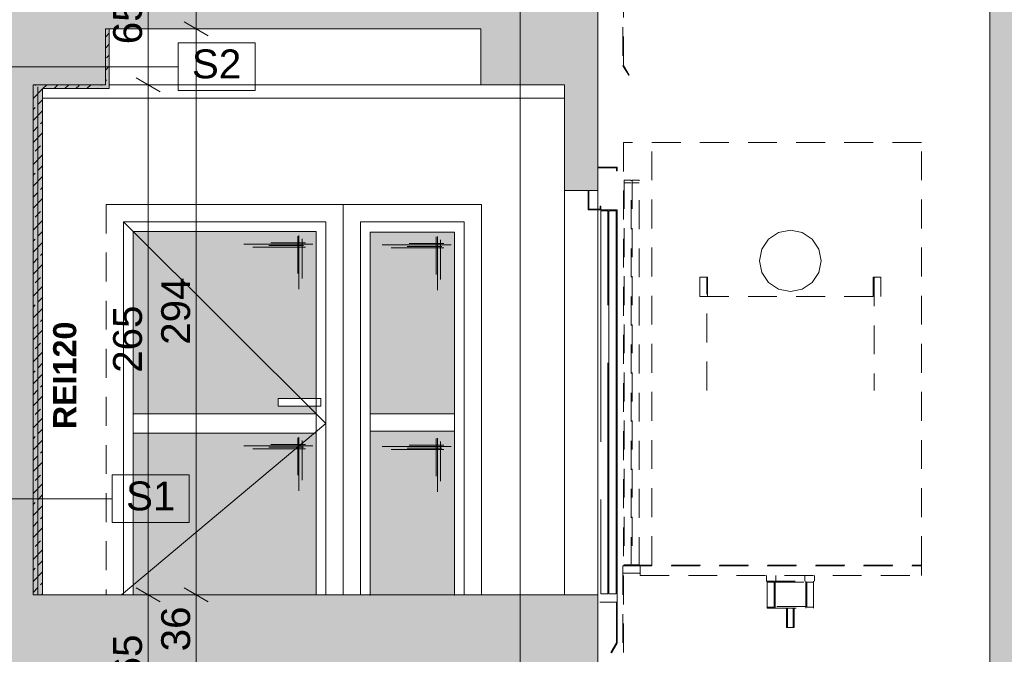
# Paper-space layout 'A-42 PRZEKRÓJ A-A' of a CAD drawing. Header units: millimetres. Extents: x 0 to 1114, y -5 to 726.
# Tile 30 of 92: x 255 to 306, y 224 to 257. Entities that reach past the tile are written whole.
import ezdxf
from ezdxf.xclip import XClip

# ---------------------------------------------------------------- set-up
doc = ezdxf.new("R2010")
doc.units = ezdxf.units.MM
doc.header["$MEASUREMENT"] = 0
doc.header["$XCLIPFRAME"] = 0
for name, pattern in [('ACAD_ISO02W100', [15, 12, -3]), ('DASHDOTX2', [1000, 500, -250, 0, -250]), ('Przer. długie kreski', [2.5, 1.5, -1]), ('VERDECKT', [381, 254, -127])]:
    doc.linetypes.add(name, pattern=pattern)
for name, color, linetype, lineweight, true_color in [('A_opis_Nr_pióra__19', 7, 'Continuous', 5, 0x191919), ('A_osie_Nr_pióra__16', 7, 'Continuous', 5, 0x0f0f0f), ('A_ppoż proj_Nr_pióra__8', 7, 'Continuous', 13, 0x4c4c4c), ('A_stolarka_Nr_pióra__254', 7, 'Continuous', 5, 0xfdfdfd), ('A_stolarka_Nr_pióra__9', 7, 'Continuous', 13, 0xadadad), ('A_sufit_Nr_pióra__10', 7, 'Continuous', 13, 0x4b4b4b), ('A_winda_Nr_pióra__10', 7, 'Continuous', 13, 0x4b4b4b), ('A_ściany proj_Nr_pióra__10', 7, 'Continuous', 13, 0x4b4b4b), ('A_ściany_Nr_pióra__9', 7, 'Continuous', 13, 0xadadad)]:
    doc.layers.add(name, color=color, linetype=linetype, lineweight=lineweight, true_color=true_color)
for name, color, linetype in [('A_ppoż proj', 7, 'Continuous'), ('A_schody', 7, 'Continuous'), ('A_stolarka', 7, 'Continuous'), ('A_ściany proj', 7, 'Continuous')]:
    doc.layers.add(name, color=color, linetype=linetype)
for name, color, linetype, lineweight in [('A_strop_Nr_pióra__1', 7, 'Continuous', 20), ('A_wymiary_Nr_pióra__1', 7, 'Continuous', 20), ('A_wymiary_Nr_pióra__2', 8, 'Continuous', 13), ('A_ściany proj_Nr_pióra__1', 7, 'Continuous', 20), ('A_ściany_Nr_pióra__1', 7, 'Continuous', 20)]:
    doc.layers.add(name, color=color, linetype=linetype, lineweight=lineweight)
doc.styles.add('STYL_AUTOMATYCZNY_1', font='arial.ttf')
doc.styles.add('STYL_AUTOMATYCZNY_3', font='arial.ttf')
doc.styles.add('STYL_AUTOMATYCZNY_4', font='arial.ttf')
pattern_1 = [(45, (-1560.27814, -148.90835), (-0.57024626, 0.57024626), []), (45, (-1559.7079, -148.90835), (-0.57024626, 0.57024626), [0.40323, -0.20161])]

# ---------------------------------------------------------------- blocks, each defined once
blk = doc.blocks.new('Rysunek_1_1', base_point=(-1560.278, -148.908))
at = {"layer": 'A_ppoż proj', "linetype": 'Continuous', "lineweight": 0, "true_color": 0x121212}
blk.add_hatch(color=250, dxfattribs=at).paths.add_polyline_path([(255.709, 253.581), (255.709, 227.081), (256.209, 227.081), (256.209, 253.381), (259.667, 253.381), (259.667, 256.491), (259.467, 256.491), (259.467, 253.581)])
at = {"layer": 'A_schody', "linetype": 'Continuous', "lineweight": 0, "true_color": 0x000000}
h = blk.add_hatch(color=18, dxfattribs=at)
h.paths.add_polyline_path([(81.694, 140.929), (175.424, 140.929), (226.244, 140.929), (306.913, 140.929), (548.587, 140.929), (548.587, 244.87), (543.567, 244.87), (543.567, 243.12), (527.617, 243.12), (527.617, 243.652), (527.767, 243.652), (527.767, 244.652), (524.676, 244.652), (524.676, 245.185), (524.826, 245.185), (524.826, 246.185), (521.735, 246.185), (521.735, 246.718), (521.885, 246.718), (521.885, 247.718), (518.794, 247.718), (518.794, 248.251), (518.944, 248.251), (518.944, 249.251), (515.853, 249.251), (515.853, 249.784), (516.003, 249.784), (516.003, 250.784), (512.912, 250.784), (512.912, 251.317), (513.062, 251.317), (513.062, 252.317), (509.971, 252.317), (509.971, 252.85), (510.121, 252.85), (510.121, 253.85), (507.03, 253.85), (507.03, 254.383), (507.18, 254.383), (507.18, 255.383), (504.089, 255.383), (504.089, 255.916), (504.239, 255.916), (504.239, 256.916), (501.148, 256.916), (501.148, 257.449), (501.298, 257.449), (501.298, 258.449), (498.572, 258.449), (498.207, 258.449), (498.207, 258.982), (498.357, 258.982), (498.357, 259.982), (498.277, 259.982), (479.827, 259.982), (479.827, 286.332), (482.217, 286.332), (482.217, 290.162), (496.884, 290.162), (527.025, 274.725), (529.906, 273.25), (543.567, 273.25), (543.567, 276.2), (527.437, 276.2), (527.437, 276.727), (527.587, 276.727), (527.587, 277.727), (524.454, 277.727), (524.454, 278.255), (524.604, 278.255), (524.604, 279.255), (521.471, 279.255), (521.471, 279.783), (521.621, 279.783), (521.621, 280.783), (518.488, 280.783), (518.488, 281.31), (518.638, 281.31), (518.638, 282.31), (515.505, 282.31), (515.505, 282.838), (515.655, 282.838), (515.655, 283.838), (512.522, 283.838), (512.522, 284.366), (512.672, 284.366), (512.672, 285.366), (509.539, 285.366), (509.539, 285.894), (509.689, 285.894), (509.689, 286.894), (506.556, 286.894), (506.556, 287.421), (506.706, 287.421), (506.706, 288.421), (503.573, 288.421), (503.573, 288.949), (503.723, 288.949), (503.723, 289.949), (500.59, 289.949), (500.59, 290.477), (500.74, 290.477), (500.74, 291.477), (497.79, 291.477), (497.607, 291.477), (497.607, 292.005), (497.757, 292.005), (497.757, 293.005), (497.647, 293.005), (497.497, 293.005), (494.627, 293.005), (479.247, 293.005), (479.217, 293.005), (479.217, 319.235), (481.647, 319.235), (481.647, 323.105), (496.903, 323.105), (527.216, 307.736), (530.839, 305.9), (543.567, 305.9), (543.567, 309.21), (530.456, 309.21), (527.627, 309.21), (527.627, 309.736), (527.777, 309.736), (527.777, 310.736), (524.617, 310.736), (524.617, 311.262), (524.767, 311.262), (524.767, 312.262), (521.607, 312.262), (521.607, 312.788), (521.757, 312.788), (521.757, 313.788), (518.597, 313.788), (518.597, 314.314), (518.747, 314.314), (518.747, 315.314), (515.587, 315.314), (515.587, 315.84), (515.737, 315.84), (515.737, 316.84), (512.577, 316.84), (512.577, 317.366), (512.727, 317.366), (512.727, 318.366), (509.567, 318.366), (509.567, 318.892), (509.717, 318.892), (509.717, 319.892), (506.557, 319.892), (506.557, 320.418), (506.707, 320.418), (506.707, 321.418), (503.547, 321.418), (503.547, 321.944), (503.697, 321.944), (503.697, 322.944), (500.537, 322.944), (500.537, 323.47), (500.687, 323.47), (500.687, 324.47), (497.527, 324.47), (497.527, 324.493), (497.527, 324.996), (497.677, 324.996), (497.677, 325.996), (497.647, 325.996), (497.177, 325.996), (479.547, 325.996), (479.547, 351.996), (481.717, 351.996), (481.717, 355.946), (498.578, 355.946), (527.341, 341.136), (530.809, 339.35), (543.567, 339.35), (543.567, 342.65), (527.677, 342.65), (527.677, 343.181), (527.827, 343.181), (527.827, 344.181), (524.703, 344.181), (524.703, 344.712), (524.853, 344.712), (524.853, 345.712), (521.729, 345.712), (521.729, 346.244), (521.879, 346.244), (521.879, 347.244), (518.755, 347.244), (518.755, 347.775), (518.905, 347.775), (518.905, 348.775), (515.781, 348.775), (515.781, 349.306), (515.931, 349.306), (515.931, 350.306), (512.807, 350.306), (512.807, 350.838), (512.957, 350.838), (512.957, 351.838), (509.833, 351.838), (509.833, 352.369), (509.983, 352.369), (509.983, 353.369), (506.859, 353.369), (506.859, 353.9), (507.009, 353.9), (507.009, 354.9), (503.885, 354.9), (503.885, 355.432), (504.035, 355.432), (504.035, 356.432), (500.911, 356.432), (500.911, 356.963), (501.061, 356.963), (501.061, 357.963), (497.937, 357.963), (497.937, 357.981), (497.937, 358.495), (498.087, 358.495), (498.087, 359.495), (497.607, 359.495), (494.957, 359.495), (479.467, 359.495), (479.467, 385.725), (481.827, 385.725), (481.827, 389.495), (496.894, 389.495), (527.195, 374.445), (530.547, 372.78), (543.567, 372.78), (543.567, 375.94), (527.557, 375.94), (527.557, 376.433), (527.707, 376.433), (527.707, 377.433), (524.551, 377.433), (524.551, 377.926), (524.701, 377.926), (524.701, 378.926), (521.545, 378.926), (521.545, 379.419), (521.695, 379.419), (521.695, 380.419), (518.539, 380.419), (518.539, 380.912), (518.689, 380.912), (518.689, 381.912), (515.533, 381.912), (515.533, 382.405), (515.683, 382.405), (515.683, 383.405), (512.527, 383.405), (512.527, 383.898), (512.677, 383.898), (512.677, 384.898), (509.521, 384.898), (509.521, 385.391), (509.671, 385.391), (509.671, 386.391), (506.515, 386.391), (506.515, 386.884), (506.665, 386.884), (506.665, 387.884), (506.416, 387.884), (503.509, 387.884), (503.509, 388.377), (503.659, 388.377), (503.659, 389.377), (503.413, 389.377), (500.503, 389.377), (500.503, 389.87), (500.653, 389.87), (500.653, 390.87), (500.41, 390.87), (497.813, 390.87), (497.497, 390.87), (497.497, 391.363), (497.647, 391.363), (497.647, 392.363), (479.397, 392.363), (479.397, 418.623), (481.617, 418.623), (481.617, 422.123), (498.369, 422.123), (527.387, 407.759), (531.063, 405.94), (543.567, 405.94), (543.567, 409.28), (527.697, 409.28), (527.697, 409.765), (527.847, 409.765), (527.847, 410.765), (524.697, 410.765), (524.697, 411.25), (524.847, 411.25), (524.847, 412.25), (521.697, 412.25), (521.697, 412.735), (521.847, 412.735), (521.847, 413.735), (518.697, 413.735), (518.697, 414.22), (518.847, 414.22), (518.847, 415.22), (515.697, 415.22), (515.697, 415.705), (515.847, 415.705), (515.847, 416.705), (512.697, 416.705), (512.697, 417.189), (512.847, 417.189), (512.847, 418.189), (509.697, 418.189), (509.697, 418.674), (509.847, 418.674), (509.847, 419.674), (506.697, 419.674), (506.697, 420.159), (506.847, 420.159), (506.847, 421.159), (503.697, 421.159), (503.697, 421.644), (503.847, 421.644), (503.847, 422.644), (500.697, 422.644), (500.697, 423.129), (500.847, 423.129), (500.847, 424.129), (497.697, 424.129), (497.697, 424.614), (497.847, 424.614), (497.847, 425.614), (479.317, 425.614), (479.317, 451.774), (481.707, 451.774), (481.707, 455.544), (496.931, 455.544), (527.257, 440.792), (530.881, 439.03), (543.567, 439.03), (543.567, 442.31), (527.567, 442.31), (527.567, 442.785), (527.717, 442.785), (527.717, 443.785), (524.533, 443.785), (524.533, 444.261), (524.683, 444.261), (524.683, 445.261), (521.499, 445.261), (521.499, 445.737), (521.649, 445.737), (521.649, 446.737), (518.465, 446.737), (518.465, 447.213), (518.615, 447.213), (518.615, 448.213), (515.431, 448.213), (515.431, 448.689), (515.581, 448.689), (515.581, 449.689), (512.397, 449.689), (512.397, 450.165), (512.547, 450.165), (512.547, 451.165), (509.363, 451.165), (509.363, 451.641), (509.513, 451.641), (509.513, 452.641), (506.329, 452.641), (506.329, 453.117), (506.479, 453.117), (506.479, 454.117), (503.295, 454.117), (503.295, 454.593), (503.445, 454.593), (503.445, 455.593), (500.261, 455.593), (500.261, 456.069), (500.411, 456.069), (500.411, 457.069), (497.227, 457.069), (497.227, 457.545), (497.377, 457.545), (497.377, 458.545), (479.247, 458.545), (479.247, 484.675), (481.019, 484.675), (481.019, 488.575), (496.868, 488.575), (530.662, 472.1), (543.567, 472.1), (543.567, 475.18), (527.767, 475.18), (527.767, 475.645), (527.917, 475.645), (527.917, 476.645), (524.761, 476.645), (524.761, 477.11), (524.911, 477.11), (524.911, 478.11), (521.755, 478.11), (521.755, 478.576), (521.905, 478.576), (521.905, 479.576), (518.749, 479.576), (518.749, 480.041), (518.899, 480.041), (518.899, 481.041), (515.743, 481.041), (515.743, 481.507), (515.893, 481.507), (515.893, 482.507), (512.737, 482.507), (512.737, 482.972), (512.887, 482.972), (512.887, 483.972), (509.731, 483.972), (509.731, 484.438), (509.881, 484.438), (509.881, 485.438), (506.725, 485.438), (506.725, 485.903), (506.875, 485.903), (506.875, 486.903), (503.719, 486.903), (503.719, 487.369), (503.869, 487.369), (503.869, 488.369), (500.713, 488.369), (500.713, 488.834), (500.863, 488.834), (500.863, 489.834), (497.707, 489.834), (497.707, 490.3), (497.857, 490.3), (497.857, 491.3), (479.277, 491.3), (479.277, 517.52), (481.377, 517.52), (481.377, 521.533), (478.41, 521.533), (478.41, 524.133), (477.357, 524.133), (352.051, 524.133), (352.051, 536.095), (543.567, 536.095), (543.567, 527.836), (543.567, 524.133), (547.587, 524.133), (547.587, 521.533), (543.567, 521.533), (543.567, 517.54), (548.587, 517.54), (548.587, 540.961), (543.567, 540.961), (543.567, 539.119), (348.996, 539.119), (348.996, 564.681), (346.838, 564.681), (346.838, 562.317), (85.194, 562.317), (85.194, 564.681), (81.694, 564.681), (81.694, 553.481), (85.194, 553.481), (85.194, 558.993), (147.194, 558.993), (147.194, 524.281), (131.294, 524.281), (131.294, 520.056), (146.901, 520.056), (146.901, 517.255), (150.894, 517.255), (150.894, 491.056), (131.644, 491.056), (131.644, 491.558), (131.794, 491.558), (131.794, 492.558), (128.604, 492.558), (128.604, 493.06), (128.754, 493.06), (128.754, 494.06), (125.564, 494.06), (125.564, 494.562), (125.714, 494.562), (125.714, 495.562), (122.524, 495.562), (122.524, 496.065), (122.674, 496.065), (122.674, 497.065), (119.484, 497.065), (119.484, 497.567), (119.634, 497.567), (119.634, 498.567), (116.444, 498.567), (116.444, 499.069), (116.594, 499.069), (116.594, 500.069), (113.404, 500.069), (113.404, 500.571), (113.554, 500.571), (113.554, 501.571), (110.364, 501.571), (110.364, 502.074), (110.514, 502.074), (110.514, 503.074), (107.324, 503.074), (107.324, 503.576), (107.474, 503.576), (107.474, 504.576), (104.284, 504.576), (104.284, 505.078), (104.434, 505.078), (104.434, 506.078), (101.244, 506.078), (101.244, 506.581), (101.394, 506.581), (101.394, 507.581), (98.194, 507.581), (85.194, 507.581), (85.194, 504.381), (101.294, 504.381), (133.823, 488.306), (146.674, 488.306), (146.674, 484.256), (150.694, 484.256), (150.694, 458.206), (131.244, 458.206), (131.244, 458.69), (131.394, 458.69), (131.394, 459.69), (128.264, 459.69), (128.264, 460.174), (128.414, 460.174), (128.414, 461.174), (125.284, 461.174), (125.284, 461.658), (125.434, 461.658), (125.434, 462.658), (122.304, 462.658), (122.304, 463.142), (122.454, 463.142), (122.454, 464.142), (119.324, 464.142), (119.324, 464.626), (119.474, 464.626), (119.474, 465.626), (116.344, 465.626), (116.344, 466.11), (116.494, 466.11), (116.494, 467.11), (113.364, 467.11), (113.364, 467.594), (113.514, 467.594), (113.514, 468.594), (110.384, 468.594), (110.384, 469.078), (110.534, 469.078), (110.534, 470.078), (107.404, 470.078), (107.404, 470.562), (107.554, 470.562), (107.554, 471.562), (104.424, 471.562), (104.424, 472.046), (104.574, 472.046), (104.574, 473.046), (101.444, 473.046), (101.444, 473.531), (101.594, 473.531), (101.594, 474.531), (101.044, 474.531), (85.194, 474.531), (85.194, 471.531), (101.123, 471.531), (133.451, 455.431), (147.014, 455.431), (147.014, 451.371), (150.394, 451.371), (150.394, 425.231), (130.844, 425.231), (130.844, 425.744), (130.994, 425.744), (130.994, 426.744), (127.904, 426.744), (127.904, 427.258), (128.054, 427.258), (128.054, 428.258), (124.964, 428.258), (124.964, 428.771), (125.114, 428.771), (125.114, 429.771), (122.024, 429.771), (122.024, 430.285), (122.174, 430.285), (122.174, 431.285), (119.084, 431.285), (119.084, 431.799), (119.234, 431.799), (119.234, 432.799), (116.144, 432.799), (116.144, 433.312), (116.294, 433.312), (116.294, 434.312), (113.204, 434.312), (113.204, 434.826), (113.354, 434.826), (113.354, 435.826), (110.264, 435.826), (110.264, 436.34), (110.414, 436.34), (110.414, 437.34), (107.324, 437.34), (107.324, 437.853), (107.474, 437.853), (107.474, 438.853), (104.384, 438.853), (104.384, 439.367), (104.534, 439.367), (104.534, 440.367), (101.444, 440.367), (101.444, 440.881), (101.594, 440.881), (101.594, 441.881), (98.394, 441.881), (85.194, 441.881), (85.194, 438.631), (101.54, 438.631), (133.928, 421.956), (146.574, 421.956), (146.574, 418.066), (150.194, 418.066), (150.194, 391.956), (130.844, 391.956), (130.844, 392.467), (130.994, 392.467), (130.994, 393.467), (127.814, 393.467), (127.814, 393.978), (127.964, 393.978), (127.964, 394.978), (124.784, 394.978), (124.784, 395.49), (124.934, 395.49), (124.934, 396.49), (121.754, 396.49), (121.754, 397.001), (121.904, 397.001), (121.904, 398.001), (118.724, 398.001), (118.724, 398.512), (118.874, 398.512), (118.874, 399.512), (115.694, 399.512), (115.694, 400.024), (115.844, 400.024), (115.844, 401.024), (112.664, 401.024), (112.664, 401.535), (112.814, 401.535), (112.814, 402.535), (109.634, 402.535), (109.634, 403.046), (109.784, 403.046), (109.784, 404.046), (106.604, 404.046), (106.604, 404.558), (106.754, 404.558), (106.754, 405.558), (103.574, 405.558), (103.574, 406.069), (103.724, 406.069), (103.724, 407.069), (100.544, 407.069), (100.544, 407.581), (100.694, 407.581), (100.694, 408.581), (97.494, 408.581), (85.194, 408.581), (85.194, 405.431), (100.469, 405.431), (133.448, 388.981), (146.924, 388.981), (146.924, 385.311), (150.794, 385.311), (150.794, 358.881), (131.244, 358.881), (131.244, 359.376), (131.394, 359.376), (131.394, 360.376), (128.244, 360.376), (128.244, 360.871), (128.394, 360.871), (128.394, 361.871), (125.244, 361.871), (125.244, 362.367), (125.394, 362.367), (125.394, 363.367), (122.244, 363.367), (122.244, 363.862), (122.394, 363.862), (122.394, 364.862), (119.244, 364.862), (119.244, 365.358), (119.394, 365.358), (119.394, 366.358), (116.244, 366.358), (116.244, 366.853), (116.394, 366.853), (116.394, 367.853), (113.244, 367.853), (113.244, 368.349), (113.394, 368.349), (113.394, 369.349), (110.244, 369.349), (110.244, 369.844), (110.394, 369.844), (110.394, 370.844), (107.244, 370.844), (107.244, 371.34), (107.394, 371.34), (107.394, 372.34), (104.244, 372.34), (104.244, 372.835), (104.394, 372.835), (104.394, 373.835), (101.244, 373.835), (101.244, 374.331), (101.394, 374.331), (101.394, 375.331), (98.194, 375.331), (85.194, 375.331), (85.194, 372.331), (100.9, 372.331), (134.251, 355.706), (146.737, 355.706), (146.737, 352.136), (150.694, 352.136), (150.694, 325.906), (150.494, 325.906), (131.144, 325.906), (131.144, 326.408), (131.294, 326.408), (131.294, 327.408), (128.164, 327.408), (128.164, 327.91), (128.314, 327.91), (128.314, 328.91), (125.184, 328.91), (125.184, 329.412), (125.334, 329.412), (125.334, 330.412), (122.204, 330.412), (122.204, 330.915), (122.354, 330.915), (122.354, 331.915), (119.224, 331.915), (119.224, 332.417), (119.374, 332.417), (119.374, 333.417), (116.244, 333.417), (116.244, 333.919), (116.394, 333.919), (116.394, 334.919), (113.264, 334.919), (113.264, 335.421), (113.414, 335.421), (113.414, 336.421), (110.284, 336.421), (110.284, 336.924), (110.434, 336.924), (110.434, 337.924), (107.304, 337.924), (107.304, 338.426), (107.454, 338.426), (107.454, 339.426), (104.324, 339.426), (104.324, 339.928), (104.474, 339.928), (104.474, 340.928), (101.344, 340.928), (101.344, 341.431), (101.494, 341.431), (101.494, 342.431), (98.294, 342.431), (85.194, 342.431), (85.194, 339.231), (101.379, 339.231), (134.06, 322.756), (146.544, 322.756), (146.544, 319.066), (150.494, 319.066), (150.494, 292.856), (130.894, 292.856), (130.844, 292.856), (130.844, 293.321), (130.994, 293.321), (130.994, 294.321), (127.884, 294.321), (127.884, 294.787), (128.034, 294.787), (128.034, 295.787), (124.924, 295.787), (124.924, 296.253), (125.074, 296.253), (125.074, 297.253), (121.964, 297.253), (121.964, 297.719), (122.114, 297.719), (122.114, 298.719), (119.004, 298.719), (119.004, 299.185), (119.154, 299.185), (119.154, 300.185), (116.044, 300.185), (116.044, 300.651), (116.194, 300.651), (116.194, 301.651), (113.084, 301.651), (113.084, 302.117), (113.234, 302.117), (113.234, 303.117), (110.124, 303.117), (110.124, 303.583), (110.274, 303.583), (110.274, 304.583), (107.164, 304.583), (107.164, 305.049), (107.314, 305.049), (107.314, 306.049), (104.204, 306.049), (104.204, 306.515), (104.354, 306.515), (104.354, 307.515), (101.244, 307.515), (101.244, 307.981), (101.394, 307.981), (101.394, 308.981), (98.194, 308.981), (85.194, 308.981), (85.194, 306.131), (100.659, 306.131), (132.664, 290.281), (147.001, 290.281), (147.001, 286.281), (150.794, 286.281), (150.894, 286.281), (150.894, 260.081), (150.794, 260.081), (131.544, 260.081), (131.544, 260.54), (131.694, 260.54), (131.694, 261.54), (128.514, 261.54), (128.514, 261.999), (128.664, 261.999), (128.664, 262.999), (125.484, 262.999), (125.484, 263.458), (125.634, 263.458), (125.634, 264.458), (122.454, 264.458), (122.454, 264.917), (122.604, 264.917), (122.604, 265.917), (119.424, 265.917), (119.424, 266.376), (119.574, 266.376), (119.574, 267.376), (116.394, 267.376), (116.394, 267.835), (116.544, 267.835), (116.544, 268.835), (113.364, 268.835), (113.364, 269.294), (113.514, 269.294), (113.514, 270.294), (110.334, 270.294), (110.334, 270.753), (110.484, 270.753), (110.484, 271.753), (107.304, 271.753), (107.304, 272.212), (107.454, 272.212), (107.454, 273.212), (104.274, 273.212), (104.274, 273.671), (104.424, 273.671), (104.424, 274.671), (101.244, 274.671), (101.244, 275.131), (101.394, 275.131), (101.394, 276.131), (98.194, 276.131), (85.194, 276.131), (85.194, 276.281), (81.694, 276.281), (81.694, 161.081)])
h.paths.add_polyline_path([(85.194, 241.081), (99.89, 241.081), (133.69, 224.181), (146.852, 224.181), (146.852, 220.611), (150.594, 220.611), (150.594, 194.081), (134.194, 194.081), (130.994, 194.081), (130.844, 194.081), (130.844, 194.581), (130.994, 194.581), (130.994, 195.581), (127.874, 195.581), (127.874, 196.081), (128.024, 196.081), (128.024, 197.081), (124.904, 197.081), (124.904, 197.581), (125.054, 197.581), (125.054, 198.581), (121.934, 198.581), (121.934, 199.081), (122.084, 199.081), (122.084, 200.081), (118.964, 200.081), (118.964, 200.581), (119.114, 200.581), (119.114, 201.581), (115.994, 201.581), (115.994, 202.081), (116.144, 202.081), (116.144, 203.081), (113.024, 203.081), (113.024, 203.581), (113.174, 203.581), (113.174, 204.581), (110.054, 204.581), (110.054, 205.081), (110.204, 205.081), (110.204, 206.081), (107.084, 206.081), (107.084, 206.581), (107.234, 206.581), (107.234, 207.581), (104.114, 207.581), (104.114, 208.081), (104.264, 208.081), (104.264, 209.081), (101.144, 209.081), (101.144, 209.581), (101.294, 209.581), (101.294, 210.581), (85.694, 210.581), (85.194, 210.581)], flags=0)
h.paths.add_polyline_path([(85.194, 207.481), (100.985, 207.481), (134.051, 190.781), (147.294, 190.781), (147.294, 187.311), (150.694, 187.311), (150.694, 161.081), (129.144, 161.081), (129.144, 161.711), (129.294, 161.711), (129.294, 162.711), (126.2, 162.711), (126.2, 163.341), (126.35, 163.341), (126.35, 164.341), (123.255, 164.341), (123.255, 164.971), (123.405, 164.971), (123.405, 165.971), (120.311, 165.971), (120.311, 166.601), (120.461, 166.601), (120.461, 167.601), (117.366, 167.601), (117.366, 168.231), (117.516, 168.231), (117.516, 169.231), (114.422, 169.231), (114.422, 169.861), (114.572, 169.861), (114.572, 170.861), (111.477, 170.861), (111.477, 171.491), (111.627, 171.491), (111.627, 172.491), (108.533, 172.491), (108.533, 173.121), (108.683, 173.121), (108.683, 174.121), (105.588, 174.121), (105.588, 174.751), (105.738, 174.751), (105.738, 175.751), (102.644, 175.751), (102.644, 176.381), (102.794, 176.381), (102.794, 177.381), (99.594, 177.381), (85.694, 177.381), (85.194, 177.381)], flags=0)
h.paths.add_polyline_path([(98.194, 243.581), (85.194, 243.581), (85.194, 273.581), (100.052, 273.581), (134.109, 257.181), (146.856, 257.181), (146.856, 253.581), (150.794, 253.581), (150.794, 227.081), (131.244, 227.081), (131.244, 227.581), (131.394, 227.581), (131.394, 228.581), (128.244, 228.581), (128.244, 229.081), (128.394, 229.081), (128.394, 230.081), (125.244, 230.081), (125.244, 230.581), (125.394, 230.581), (125.394, 231.581), (122.244, 231.581), (122.244, 232.081), (122.394, 232.081), (122.394, 233.081), (119.244, 233.081), (119.244, 233.581), (119.394, 233.581), (119.394, 234.581), (116.244, 234.581), (116.244, 235.081), (116.394, 235.081), (116.394, 236.081), (113.244, 236.081), (113.244, 236.581), (113.394, 236.581), (113.394, 237.581), (110.244, 237.581), (110.244, 238.081), (110.394, 238.081), (110.394, 239.081), (107.244, 239.081), (107.244, 239.581), (107.394, 239.581), (107.394, 240.581), (104.244, 240.581), (104.244, 241.081), (104.394, 241.081), (104.394, 242.081), (101.244, 242.081), (101.244, 242.581), (101.394, 242.581), (101.394, 243.581)], flags=0)
h.paths.add_polyline_path([(172.924, 149.057), (153.247, 149.057), (153.247, 526.588), (172.924, 526.588)], flags=0)
h.paths.add_polyline_path([(153.247, 529.128), (153.247, 540.019), (153.247, 558.993), (197.906, 558.993), (197.906, 529.128), (175.424, 529.128)], flags=0)
h.paths.add_polyline_path([(175.424, 458.356), (175.424, 487.895), (224.744, 487.895), (224.744, 479.356), (226.244, 479.356), (226.244, 491.056), (175.424, 491.056), (175.424, 520.915), (224.744, 520.915), (224.744, 512.056), (226.244, 512.056), (226.244, 526.757), (254.323, 526.757), (254.323, 149.057), (226.244, 149.057), (226.244, 161.081), (175.424, 161.081), (175.424, 190.716), (224.744, 190.716), (224.744, 182.081), (226.244, 182.081), (226.244, 194.081), (175.424, 194.081), (175.424, 223.904), (224.744, 223.904), (224.744, 215.081), (226.244, 215.081), (226.244, 227.081), (175.424, 227.081), (175.424, 257.094), (224.744, 257.094), (224.744, 248.081), (226.244, 248.081), (226.244, 260.081), (175.424, 260.081), (175.424, 289.86), (224.744, 289.86), (224.744, 281.081), (226.244, 281.081), (226.244, 292.856), (175.424, 292.856), (175.424, 322.879), (224.744, 322.879), (224.744, 313.856), (226.244, 313.856), (226.244, 325.906), (175.424, 325.906), (175.424, 355.9), (224.744, 355.9), (224.744, 346.906), (226.244, 346.906), (226.244, 359.081), (175.424, 359.081), (175.424, 388.92), (224.744, 388.92), (224.744, 380.081), (226.244, 380.081), (226.244, 392.156), (175.424, 392.156), (175.424, 421.855), (224.744, 421.855), (224.744, 413.156), (226.244, 413.156), (226.244, 425.381), (175.424, 425.381), (175.424, 454.875), (224.744, 454.875), (224.744, 446.381), (226.244, 446.381), (226.244, 458.356)], flags=0)
h.paths.add_polyline_path([(224.744, 529.128), (198.906, 529.128), (198.906, 558.993), (214.553, 558.993), (214.553, 554.428), (218.278, 554.428), (218.278, 558.993), (280.423, 558.993), (280.423, 554.428), (284.064, 554.428), (284.064, 558.993), (332.796, 558.993), (346.125, 558.993), (346.125, 552.476), (347.029, 552.476), (347.029, 524.133), (332.796, 524.133), (311.061, 524.133), (311.061, 529.128), (305.413, 529.128), (256.333, 529.128), (254.833, 529.128), (226.244, 529.128)], flags=0)
h.paths.add_polyline_path([(255.709, 227.081), (255.709, 253.581), (259.467, 253.581), (259.467, 256.491), (278.972, 256.491), (278.972, 253.581), (283.324, 253.581), (283.324, 248.081), (285.053, 248.081), (285.053, 260.081), (256.323, 260.081), (255.823, 260.081), (255.823, 286.356), (258.688, 286.356), (258.688, 289.266), (279.283, 289.266), (279.283, 286.356), (283.254, 286.356), (283.254, 281.081), (285.053, 281.081), (285.053, 292.856), (256.323, 292.856), (255.823, 292.856), (255.823, 319.066), (258.343, 319.066), (258.343, 322.256), (279.153, 322.256), (279.153, 319.066), (283.634, 319.066), (283.634, 313.856), (285.053, 313.856), (285.053, 325.906), (256.323, 325.906), (255.823, 325.906), (255.823, 352.136), (258.283, 352.136), (258.283, 355.416), (279.133, 355.416), (279.133, 352.136), (283.504, 352.136), (283.504, 346.906), (285.053, 346.906), (285.053, 359.081), (256.323, 359.081), (255.823, 359.081), (255.823, 385.311), (258.573, 385.311), (258.573, 388.571), (279.593, 388.571), (279.593, 385.311), (283.494, 385.311), (283.494, 380.081), (285.053, 380.081), (285.053, 392.156), (256.323, 392.156), (255.823, 392.156), (255.823, 418.066), (258.523, 418.066), (258.523, 421.666), (279.293, 421.666), (279.293, 418.066), (283.494, 418.066), (283.494, 413.156), (285.053, 413.156), (285.053, 425.381), (256.323, 425.381), (255.823, 425.381), (255.823, 451.371), (258.099, 451.371), (258.099, 455.501), (279.815, 455.501), (279.815, 451.371), (283.574, 451.371), (283.574, 446.381), (285.053, 446.381), (285.053, 458.356), (256.323, 458.356), (255.823, 458.356), (255.823, 484.206), (258.703, 484.206), (258.703, 488.306), (279.604, 488.306), (279.583, 484.206), (283.574, 484.206), (283.574, 479.356), (285.053, 479.356), (285.053, 491.056), (256.323, 491.056), (255.823, 491.056), (255.823, 517.226), (258.689, 517.226), (258.689, 519.525), (258.689, 521.328), (255.923, 521.328), (255.923, 528.128), (283.474, 528.128), (283.474, 521.328), (279.543, 521.328), (279.543, 517.226), (283.674, 517.226), (283.674, 512.056), (285.053, 512.056), (285.053, 527.628), (305.413, 527.628), (305.413, 149.057), (285.053, 149.057), (285.053, 161.081), (256.323, 161.081), (255.823, 161.081), (255.823, 187.581), (258.382, 187.581), (258.382, 190.681), (279.823, 190.681), (279.823, 187.581), (283.474, 187.581), (283.474, 182.081), (285.053, 182.081), (285.053, 194.081), (256.323, 194.081), (255.823, 194.081), (255.823, 220.581), (258.433, 220.581), (258.433, 223.491), (279.303, 223.491), (279.303, 220.581), (283.413, 220.581), (283.413, 215.081), (285.053, 215.081), (285.053, 227.081), (256.209, 227.081)], flags=0)
h.paths.add_polyline_path([(306.913, 289.828), (477.357, 289.828), (477.357, 260.081), (306.913, 260.081)], flags=0)
h.paths.add_polyline_path([(458.097, 161.081), (306.913, 161.081), (306.913, 190.96), (458.097, 190.96)], flags=0)
h.paths.add_polyline_path([(306.913, 458.356), (306.913, 488.028), (477.357, 488.028), (477.357, 458.356)], flags=0)
h.paths.add_polyline_path([(306.913, 425.381), (306.913, 455.328), (477.357, 455.328), (477.357, 425.381)], flags=0)
h.paths.add_polyline_path([(477.357, 392.156), (306.913, 392.156), (306.913, 422.353), (477.357, 422.353), (477.357, 392.363)], flags=0)
h.paths.add_polyline_path([(477.357, 491.056), (306.913, 491.056), (306.913, 521.064), (477.357, 521.064)], flags=0)
h.paths.add_polyline_path([(306.913, 193.881), (306.913, 224.053), (477.357, 224.053), (477.357, 193.881), (458.097, 193.881)], flags=0)
h.paths.add_polyline_path([(306.913, 325.906), (306.913, 356.053), (477.357, 356.053), (477.357, 325.906)], flags=0)
h.paths.add_polyline_path([(306.913, 389.128), (477.357, 389.128), (477.357, 359.081), (306.913, 359.081)], flags=0)
h.paths.add_polyline_path([(477.357, 292.856), (306.913, 292.856), (306.913, 322.878), (477.357, 322.878)], flags=0)
h.paths.add_polyline_path([(306.913, 257.053), (477.357, 257.053), (477.357, 227.081), (306.913, 227.081)], flags=0)
h.paths.add_polyline_path([(460.097, 161.23), (459.597, 161.23), (459.597, 190.96), (477.357, 190.96), (477.357, 187.48), (482.007, 187.48), (482.007, 190.96), (498.336, 190.96), (519.447, 181.159), (521.347, 180.277), (521.347, 179.775), (543.567, 179.775), (543.567, 161.23)], flags=0)
h.paths.add_polyline_path([(479.747, 220.551), (482.078, 220.551), (482.078, 224.303), (496.973, 224.303), (527.249, 209.225), (530.883, 207.415), (543.567, 207.415), (543.567, 182.775), (522.45, 182.775), (519.677, 182.775), (519.677, 184.164), (516.687, 184.164), (516.687, 185.552), (513.697, 185.552), (513.697, 186.94), (510.707, 186.94), (510.707, 188.328), (507.717, 188.328), (507.717, 189.716), (504.727, 189.716), (504.727, 191.104), (501.737, 191.104), (501.737, 192.492), (498.747, 192.492), (498.747, 193.881), (497.557, 193.881), (479.747, 193.881)], flags=0)
h.paths.add_polyline_path([(479.827, 253.051), (481.977, 253.051), (481.977, 256.781), (498.162, 256.781), (527.183, 241.654), (528.401, 241.02), (529.443, 241.02), (543.567, 241.02), (543.567, 210.76), (530.484, 210.76), (527.727, 210.76), (527.727, 211.236), (527.877, 211.236), (527.877, 212.236), (524.74, 212.236), (524.74, 212.712), (524.89, 212.712), (524.89, 213.712), (521.753, 213.712), (521.753, 214.189), (521.903, 214.189), (521.903, 215.189), (518.766, 215.189), (518.766, 215.665), (518.916, 215.665), (518.916, 216.665), (515.779, 216.665), (515.779, 217.142), (515.929, 217.142), (515.929, 218.142), (512.792, 218.142), (512.792, 218.618), (512.942, 218.618), (512.942, 219.618), (509.805, 219.618), (509.805, 220.095), (509.955, 220.095), (509.955, 221.095), (506.818, 221.095), (506.818, 221.571), (506.968, 221.571), (506.968, 222.571), (503.831, 222.571), (503.831, 223.048), (503.981, 223.048), (503.981, 224.048), (500.844, 224.048), (500.844, 224.524), (500.994, 224.524), (500.994, 225.524), (497.994, 225.524), (497.857, 225.524), (497.857, 226.001), (498.007, 226.001), (498.007, 227.001), (497.597, 227.001), (479.827, 227.001)], flags=0)
at = {"layer": 'A_stolarka', "linetype": 'Continuous', "lineweight": 0, "true_color": 0x2d2d2d}
for points in [[(270.422, 236.876), (268.442, 236.876), (268.442, 237.285), (270.422, 237.285), (270.422, 245.959), (260.909, 245.959), (260.909, 236.481), (270.422, 236.481)], [(273.222, 236.481), (277.609, 236.481), (277.609, 245.914), (273.222, 245.914)], [(270.422, 235.481), (260.909, 235.481), (260.909, 227.081), (270.422, 227.081)], [(277.609, 235.581), (273.222, 235.581), (273.222, 227.081), (277.609, 227.081)]]:
    blk.add_hatch(color=250, dxfattribs=at).paths.add_polyline_path(points)
at = {"layer": 'A_ściany proj', "linetype": 'Continuous', "lineweight": 0, "true_color": 0x4b4b4b}
h = blk.add_hatch(dxfattribs=at)
h.set_pattern_fill('FP_65_0001', color=251, style=0, pattern_type=2)
h.set_pattern_definition(pattern_1)
h.paths.add_polyline_path([(259.467, 256.491), (259.467, 253.581), (259.667, 253.381), (259.667, 256.491)])
h = blk.add_hatch(dxfattribs=at)
h.set_pattern_fill('FP_65_0001', color=251, style=0, pattern_type=2)
h.set_pattern_definition(pattern_1)
h.paths.add_polyline_path([(255.709, 253.581), (255.959, 253.481), (255.959, 253.581)])
h = blk.add_hatch(dxfattribs=at)
h.set_pattern_fill('FP_65_0001', color=251, style=0, pattern_type=2)
h.set_pattern_definition(pattern_1)
h.paths.add_polyline_path([(255.709, 253.581), (255.709, 227.081), (256.209, 227.081), (256.209, 253.381), (255.959, 253.381), (255.959, 253.481)])
h = blk.add_hatch(dxfattribs=at)
h.set_pattern_fill('FP_65_0001', color=251, style=0, pattern_type=2)
h.set_pattern_definition(pattern_1)
h.paths.add_polyline_path([(255.959, 253.581), (255.959, 253.481), (256.209, 253.381), (256.209, 253.581)])
h = blk.add_hatch(dxfattribs=at)
h.set_pattern_fill('FP_65_0001', color=251, style=0, pattern_type=2)
h.set_pattern_definition(pattern_1)
h.paths.add_polyline_path([(256.209, 253.381), (255.959, 253.481), (255.959, 253.381)])
h = blk.add_hatch(dxfattribs=at)
h.set_pattern_fill('FP_65_0001', color=251, style=0, pattern_type=2)
h.set_pattern_definition(pattern_1)
h.paths.add_polyline_path([(256.209, 253.381), (259.667, 253.381), (259.467, 253.581), (256.209, 253.581)])
at = {"layer": 'A_opis_Nr_pióra__19', "color": 250, "linetype": 'Continuous', "lineweight": 5, "true_color": 0x191919}
for p, q in [((267.243, 255.758), (263.243, 255.758)), ((263.243, 255.758), (263.243, 253.283)), ((267.243, 253.283), (267.243, 255.758)), ((263.243, 254.52), (253.243, 254.52)), ((263.243, 253.283), (267.243, 253.283)), ((263.823, 233.31), (259.823, 233.31)), ((259.823, 233.31), (259.823, 230.835)), ((263.823, 230.835), (263.823, 233.31)), ((259.823, 232.072), (249.823, 232.072)), ((259.823, 230.835), (263.823, 230.835))]:
    blk.add_line(p, q, dxfattribs=at)
at = {"layer": 'A_osie_Nr_pióra__16', "color": 250, "linetype": 'DASHDOTX2', "lineweight": 5, "true_color": 0x0f0f0f}
blk.add_line((281.019, 533.433), (281.019, 175.184), dxfattribs=at)
at = {"layer": 'A_stolarka_Nr_pióra__254', "color": 7, "linetype": 'Continuous', "lineweight": 5, "true_color": 0xfdfdfd}
for p, q in [((269.459, 245.717), (269.459, 243.772)), ((269.525, 245.747), (269.525, 242.959)), ((269.686, 245.572), (269.686, 243.515)), ((276.647, 245.673), (276.647, 243.728)), ((276.713, 245.703), (276.713, 242.915)), ((276.873, 245.528), (276.873, 243.47)), ((270.241, 245.305), (266.666, 245.305)), ((269.864, 245.144), (267.12, 245.144)), ((269.756, 245.228), (267.956, 245.228)), ((269.864, 245.371), (268.064, 245.371)), ((277.429, 245.26), (273.853, 245.26)), ((277.051, 245.1), (274.307, 245.1)), ((276.943, 245.183), (275.143, 245.183)), ((277.051, 245.326), (275.251, 245.326)), ((270.241, 234.827), (266.666, 234.827)), ((269.864, 234.893), (268.064, 234.893)), ((269.459, 235.239), (269.459, 233.294)), ((269.525, 235.269), (269.525, 232.481)), ((269.686, 235.094), (269.686, 233.037)), ((277.429, 234.783), (273.853, 234.783)), ((277.051, 234.849), (275.251, 234.849)), ((276.647, 235.195), (276.647, 233.25)), ((276.713, 235.225), (276.713, 232.437)), ((276.873, 235.05), (276.873, 232.992)), ((269.864, 234.666), (267.12, 234.666)), ((269.756, 234.75), (267.956, 234.75)), ((277.051, 234.622), (274.307, 234.622)), ((276.943, 234.705), (275.143, 234.705))]:
    blk.add_line(p, q, dxfattribs=at)
at = {"layer": 'A_stolarka_Nr_pióra__9', "color": 253, "linetype": 'Przer. długie kreski', "lineweight": 13, "true_color": 0xadadad}
for p, q in [((259.509, 247.359), (259.709, 247.359)), ((259.509, 247.359), (259.509, 227.081)), ((259.509, 227.081), (259.709, 227.081))]:
    blk.add_line(p, q, dxfattribs=at)
at = {"layer": 'A_stolarka_Nr_pióra__9', "color": 253, "linetype": 'Continuous', "lineweight": 13, "true_color": 0xadadad}
for p, q in [((259.709, 247.359), (279.009, 247.359)), ((271.822, 247.359), (271.822, 227.081)), ((279.009, 247.359), (279.009, 227.081)), ((260.409, 246.459), (260.409, 227.081)), ((260.409, 246.459), (270.922, 246.459)), ((270.922, 246.459), (270.922, 227.081)), ((272.722, 246.459), (278.109, 246.459)), ((272.722, 246.459), (272.722, 227.081)), ((278.109, 246.459), (278.109, 227.081)), ((260.909, 245.959), (260.909, 227.081)), ((260.909, 245.959), (270.422, 245.959)), ((270.422, 245.959), (270.422, 227.081)), ((273.222, 245.914), (277.609, 245.914)), ((273.222, 245.914), (273.222, 227.036)), ((277.609, 245.914), (277.609, 227.036)), ((268.442, 237.285), (268.442, 236.876)), ((270.667, 237.285), (268.442, 237.285)), ((268.442, 236.876), (270.667, 236.876)), ((270.667, 236.876), (270.667, 237.285)), ((270.422, 236.481), (260.909, 236.481)), ((277.609, 236.481), (273.222, 236.481)), ((270.422, 235.481), (260.909, 235.481)), ((277.609, 235.581), (273.222, 235.581)), ((259.709, 227.081), (279.009, 227.081))]:
    blk.add_line(p, q, dxfattribs=at)
at = {"layer": 'A_stolarka_Nr_pióra__9', "color": 253, "linetype": 'VERDECKT', "lineweight": 13, "true_color": 0xadadad}
for p, q in [((260.409, 246.459), (270.922, 235.981)), ((270.922, 235.981), (260.309, 227.081))]:
    blk.add_line(p, q, dxfattribs=at)
at = {"layer": 'A_strop_Nr_pióra__1', "color": 7, "linetype": 'Continuous', "lineweight": 20}
for p, q in [((259.467, 253.581), (259.467, 256.491)), ((278.972, 253.581), (278.972, 256.491)), ((285.053, 248.081), (283.324, 248.081)), ((256.209, 227.081), (259.509, 227.081)), ((279.009, 227.081), (285.053, 227.081))]:
    blk.add_line(p, q, dxfattribs=at)
at = {"layer": 'A_sufit_Nr_pióra__10', "color": 251, "linetype": 'Continuous', "lineweight": 13, "true_color": 0x4b4b4b}
for p, q in [((259.667, 253.581), (283.324, 253.581)), ((256.209, 252.881), (283.324, 252.881))]:
    blk.add_line(p, q, dxfattribs=at)
at = {"layer": 'A_winda_Nr_pióra__10', "color": 251, "linetype": 'Przer. długie kreski', "lineweight": 13, "true_color": 0x4b4b4b}
for p, q in [((286.353, 261.581), (286.353, 254.581)), ((286.383, 254.581), (286.383, 261.211)), ((286.353, 254.581), (286.383, 254.581)), ((286.381, 254.588), (286.355, 254.573)), ((286.355, 254.573), (286.655, 254.073)), ((286.681, 254.088), (286.381, 254.588)), ((286.655, 254.073), (286.681, 254.088)), ((301.853, 250.581), (286.373, 250.581)), ((286.373, 250.581), (286.373, 228.621)), ((287.853, 228.621), (287.853, 250.581)), ((301.853, 228.621), (301.853, 250.581)), ((286.413, 248.631), (286.413, 228.581)), ((286.783, 248.631), (286.413, 248.631)), ((286.783, 228.581), (286.783, 248.631)), ((286.833, 248.631), (286.833, 228.581)), ((287.203, 248.631), (286.833, 248.631)), ((287.203, 228.581), (287.203, 248.631)), ((286.783, 248.481), (286.413, 248.481)), ((287.203, 248.481), (286.833, 248.481)), ((295.053, 246.031), (294.441, 245.909)), ((295.665, 245.909), (295.053, 246.031)), ((293.922, 245.562), (293.575, 245.043)), ((294.441, 245.909), (293.922, 245.562)), ((296.185, 245.562), (295.665, 245.909)), ((296.531, 245.043), (296.185, 245.562)), ((293.575, 245.043), (293.453, 244.431)), ((296.653, 244.431), (296.531, 245.043)), ((293.453, 244.431), (293.575, 243.818)), ((296.531, 243.818), (296.653, 244.431)), ((290.753, 243.581), (290.353, 243.581)), ((290.353, 243.581), (290.353, 242.581)), ((290.703, 237.696), (290.703, 243.581)), ((290.753, 242.581), (290.753, 243.581)), ((293.575, 243.818), (293.922, 243.299)), ((296.185, 243.299), (296.531, 243.818)), ((299.753, 243.581), (299.353, 243.581)), ((299.353, 243.581), (299.353, 242.581)), ((299.403, 243.581), (299.403, 237.696)), ((299.753, 242.581), (299.753, 243.581)), ((293.922, 243.299), (294.441, 242.952)), ((294.441, 242.952), (295.053, 242.831)), ((295.053, 242.831), (295.665, 242.952)), ((295.665, 242.952), (296.185, 243.299)), ((290.353, 242.581), (299.753, 242.581)), ((286.413, 228.631), (286.783, 228.631)), ((286.833, 228.631), (287.203, 228.631)), ((286.353, 228.581), (301.868, 228.581)), ((286.353, 228.581), (286.353, 221.581)), ((286.353, 228.211), (287.253, 228.211)), ((286.373, 228.621), (301.868, 228.621)), ((286.383, 221.581), (286.383, 228.211)), ((287.238, 228.621), (287.238, 228.581)), ((287.253, 228.581), (287.253, 228.081)), ((287.838, 228.621), (287.838, 228.581)), ((301.838, 228.581), (301.838, 228.621)), ((301.853, 228.081), (301.853, 228.581)), ((301.868, 228.581), (301.868, 228.621)), ((287.253, 228.081), (301.853, 228.081)), ((293.803, 228.081), (293.803, 227.781)), ((293.803, 227.781), (296.303, 227.781)), ((293.853, 227.781), (293.853, 226.381)), ((293.853, 227.731), (294.203, 227.731)), ((294.203, 227.731), (294.203, 226.431)), ((294.253, 227.781), (294.253, 226.381)), ((294.253, 227.731), (295.853, 227.731)), ((294.303, 227.781), (294.303, 228.081)), ((295.803, 228.081), (295.803, 227.781)), ((295.853, 226.381), (295.853, 227.781)), ((295.903, 227.731), (296.253, 227.731)), ((295.903, 226.431), (295.903, 227.731)), ((296.253, 226.381), (296.253, 227.781)), ((296.303, 227.781), (296.303, 228.081)), ((294.203, 226.431), (293.853, 226.431)), ((293.853, 226.381), (296.253, 226.381)), ((295.853, 226.481), (294.253, 226.481)), ((294.853, 226.381), (294.853, 225.381)), ((294.903, 225.381), (294.903, 226.381)), ((295.203, 225.381), (295.203, 226.381)), ((295.253, 225.381), (295.253, 226.381)), ((296.253, 226.431), (295.903, 226.431)), ((294.853, 225.381), (295.253, 225.381))]:
    blk.add_line(p, q, dxfattribs=at)
at = {"layer": 'A_winda_Nr_pióra__10', "color": 251, "linetype": 'Continuous', "lineweight": 13, "true_color": 0x4b4b4b}
for p, q in [((285.053, 247.111), (285.053, 249.301)), ((286.053, 249.301), (285.053, 249.301)), ((285.053, 249.271), (286.023, 249.271)), ((286.023, 249.271), (286.023, 249.101)), ((286.023, 249.101), (286.053, 249.101)), ((286.053, 249.101), (286.053, 249.301)), ((284.553, 248.081), (284.553, 247.081)), ((284.583, 247.111), (284.583, 248.081)), ((286.053, 247.081), (284.553, 247.081)), ((285.173, 247.111), (284.583, 247.111)), ((285.203, 247.281), (285.173, 247.281)), ((285.173, 247.281), (285.173, 247.111)), ((285.203, 247.081), (285.203, 247.281)), ((286.053, 224.581), (286.053, 247.081)), ((285.623, 247.031), (285.623, 227.131)), ((285.993, 247.031), (285.623, 247.031)), ((285.993, 227.131), (285.993, 247.031)), ((285.623, 227.131), (285.993, 227.131)), ((285.153, 226.701), (286.053, 226.701)), ((286.023, 226.701), (286.023, 224.581)), ((286.025, 224.578), (285.725, 224.088)), ((285.751, 224.073), (286.051, 224.563)), ((286.023, 224.581), (286.053, 224.581)), ((286.051, 224.563), (286.025, 224.578)), ((285.725, 224.088), (285.751, 224.073))]:
    blk.add_line(p, q, dxfattribs=at)
at = {"layer": 'A_winda_Nr_pióra__10', "color": 251, "linetype": 'ACAD_ISO02W100', "lineweight": 13, "true_color": 0x4b4b4b}
for p, q in [((285.573, 247.031), (285.203, 247.031)), ((285.203, 247.031), (285.203, 227.131)), ((285.573, 227.131), (285.573, 247.031)), ((285.203, 227.131), (285.573, 227.131))]:
    blk.add_line(p, q, dxfattribs=at)
at = {"layer": 'A_wymiary_Nr_pióra__1', "color": 7, "linetype": 'Continuous', "lineweight": 20}
for p, q in [((263.564, 256.851), (264.814, 256.13)), ((261.064, 253.941), (262.314, 253.22)), ((261.064, 227.441), (262.314, 226.72)), ((263.564, 227.441), (264.814, 226.72))]:
    blk.add_line(p, q, dxfattribs=at)
at = {"layer": 'A_wymiary_Nr_pióra__2', "color": 8, "linetype": 'Continuous', "lineweight": 13}
for p, q in [((261.689, 253.581), (261.689, 260.081)), ((264.189, 256.491), (264.189, 260.081)), ((265.126, 256.491), (263.251, 256.491)), ((264.189, 227.081), (264.189, 256.491)), ((262.626, 253.581), (260.751, 253.581)), ((261.689, 227.081), (261.689, 253.581)), ((262.626, 227.081), (260.751, 227.081)), ((261.689, 220.581), (261.689, 227.081)), ((265.126, 227.081), (263.251, 227.081)), ((264.189, 223.491), (264.189, 227.081))]:
    blk.add_line(p, q, dxfattribs=at)
at = {"layer": 'A_ściany proj_Nr_pióra__1', "color": 7, "linetype": 'Continuous', "lineweight": 20}
blk.add_line((255.709, 227.081), (256.209, 227.081), dxfattribs=at)
at = {"layer": 'A_ściany proj_Nr_pióra__1', "color": 7, "linetype": 'Continuous', "lineweight": 20, "flags": 128}
for points in [[(259.467, 256.491), (259.467, 253.581)], [(259.667, 253.381), (259.667, 256.491)], [(259.467, 253.581), (255.709, 253.581)], [(255.709, 253.581), (255.709, 227.081)], [(256.209, 253.381), (259.667, 253.381)], [(256.209, 227.081), (256.209, 253.381)]]:
    blk.add_lwpolyline(points, dxfattribs=at)
at = {"layer": 'A_ściany proj_Nr_pióra__10', "color": 251, "linetype": 'Continuous', "lineweight": 13, "true_color": 0x4b4b4b}
for p, q in [((255.959, 253.481), (255.959, 227.081)), ((255.959, 227.081), (255.959, 253.481))]:
    blk.add_line(p, q, dxfattribs=at)
at = {"layer": 'A_ściany_Nr_pióra__1', "color": 7, "linetype": 'Continuous', "lineweight": 20}
for p, q in [((305.413, 527.628), (305.413, 149.057)), ((285.053, 260.081), (285.053, 248.081)), ((259.467, 256.491), (278.972, 256.491)), ((255.709, 253.581), (255.709, 227.081)), ((283.324, 253.581), (283.324, 248.081)), ((285.053, 227.081), (285.053, 215.081))]:
    blk.add_line(p, q, dxfattribs=at)
at = {"layer": 'A_ściany_Nr_pióra__9', "color": 253, "linetype": 'Continuous', "lineweight": 13, "true_color": 0xadadad}
for p, q in [((283.324, 248.081), (283.324, 227.081)), ((285.053, 247.111), (285.053, 227.081))]:
    blk.add_line(p, q, dxfattribs=at)
at = {"layer": 'A_opis_Nr_pióra__19', "color": 250, "linetype": 'Continuous', "lineweight": 5, "true_color": 0x191919, "char_height": 1.5, "attachment_point": 2, "style": 'STYL_AUTOMATYCZNY_1'}
for s, insert in [('\\A1;{\\pqc;\\fArial|b0|i0|c238|p0;\\W1.000000;S2}', (265.243, 255.415)), ('\\A1;{\\pqc;\\fArial|b0|i0|c238|p0;\\W1.000000;S1}', (261.823, 232.967))]:
    blk.add_mtext(s, dxfattribs=dict(at, insert=insert))
at = {"layer": 'A_ppoż proj_Nr_pióra__8', "color": 251, "linetype": 'Continuous', "lineweight": 13, "true_color": 0x4c4c4c, "insert": (257.362, 238.48), "char_height": 1.2, "attachment_point": 5, "rotation": 90, "style": 'STYL_AUTOMATYCZNY_3'}
blk.add_mtext('\\A1;{\\pqc;\\fArial|b1|i0|c238|p0;\\W1.000000;REI120}', dxfattribs=at)
at = {"layer": 'A_wymiary_Nr_pióra__1', "color": 7, "linetype": 'Continuous', "lineweight": 20, "char_height": 1.5, "attachment_point": 7, "rotation": 90, "style": 'STYL_AUTOMATYCZNY_4'}
for s, insert, width in [('\\A1;{\\pql;\\fArial|b0|i0|c238|p0;\\W1.000000;65}', (261.389, 255.686), 2.28817), ('\\A1;{\\pql;\\fArial|b0|i0|c238|p0;\\W1.000000;294}', (263.889, 240.069), 3.43226), ('\\A1;{\\pql;\\fArial|b0|i0|c238|p0;\\W1.000000;265}', (261.389, 238.614), 3.43226), ('\\A1;{\\pql;\\fArial|b0|i0|c238|p0;\\W1.000000;36}', (263.889, 224.141), 2.28817), ('\\A1;{\\pql;\\fArial|b0|i0|c238|p0;\\W1.000000;65}', (261.389, 222.686), 2.28817)]:
    blk.add_mtext(s, dxfattribs=dict(at, insert=insert, width=width))

psp = doc.layouts.new('A-42 PRZEKRÓJ A-A')

# ---------------------------------------------------------------- block references
at = {"color": 37, "linetype": 'Continuous', "lineweight": 5, "true_color": 0x656532}
ref = psp.add_blockref('Rysunek_1_1', (-1560.278, -148.908), dxfattribs=at)
XClip(ref).set_block_clipping_path([(39.0902360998, 131.2954404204), (584.779237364, 589.1)])

doc.saveas('drawing.dxf')
